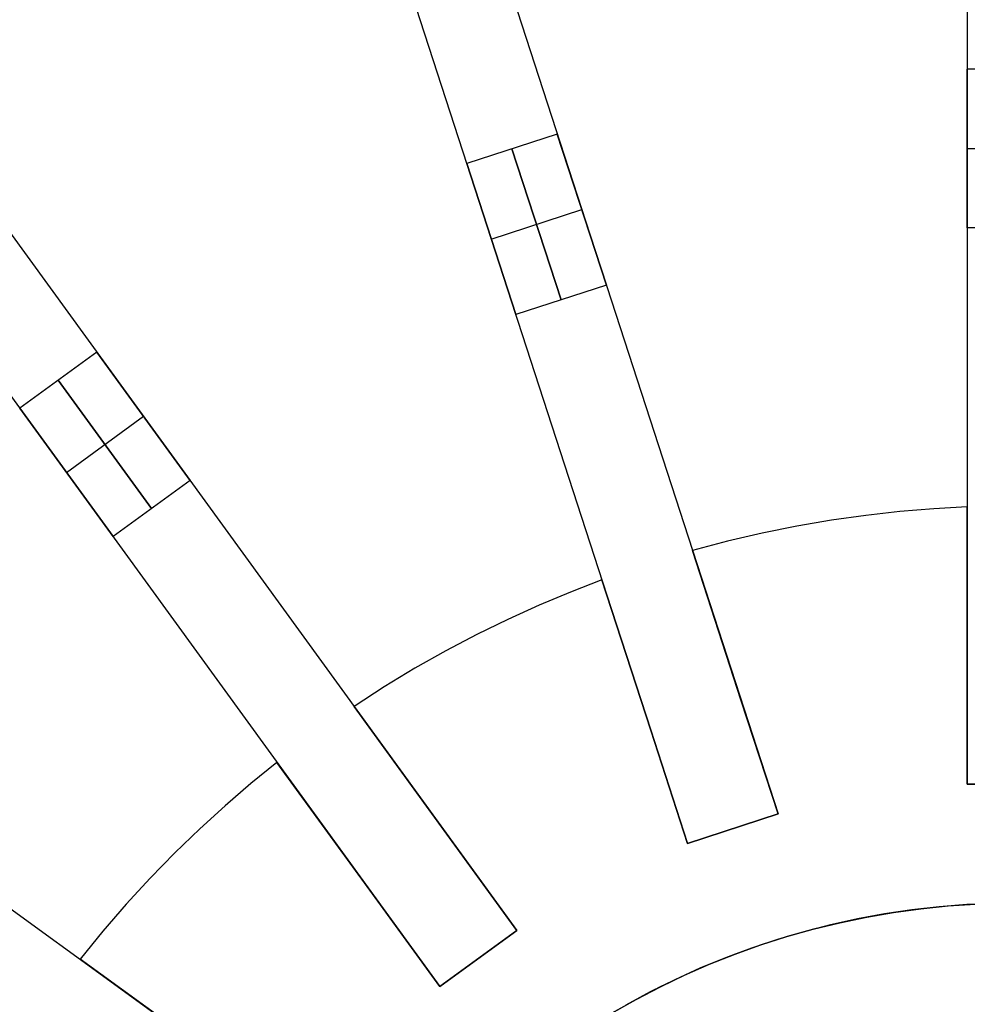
# Model space of a CAD drawing. Header units: millimetres. Extents: x 385 to 1075, y 1875 to 2565.
# Tile 14 of 21: x 605 to 724, y 2307 to 2431. Entities that reach past the tile are written whole.
import ezdxf

# ---------------------------------------------------------------- set-up
doc = ezdxf.new("R2010")
doc.units = ezdxf.units.MM

msp = doc.modelspace()

# ---------------------------------------------------------------- linework, layer by layer
at = {"extrusion": (1, 0, 0)}
for points in [[(2565, -70), (2564.92, -65.22), (2564.67, -60.45), (2564.27, -55.68), (2563.7, -50.94), (2562.96, -46.21), (2562.07, -41.52), (2561.02, -36.85), (2559.81, -32.23), (2558.44, -27.65), (2556.92, -23.12), (2555.24, -18.64), (2553.41, -14.22), (2551.43, -9.87), (2549.3, -5.59), (2547.03, -1.38), (2544.62, 2.74), (2542.07, 6.78), (2539.38, 10.74), (2536.55, 14.59), (2533.6, 18.35), (2530.52, 22.01), (2527.32, 25.56), (2523.99, 28.99), (2520.56, 32.32), (2517.01, 35.52), (2513.35, 38.6), (2509.59, 41.55), (2505.74, 44.38), (2501.78, 47.07), (2497.74, 49.62), (2493.62, 52.03), (2489.41, 54.3), (2485.13, 56.43), (2480.78, 58.41), (2476.36, 60.24), (2471.88, 61.92), (2467.35, 63.44), (2462.77, 64.81), (2458.15, 66.02), (2453.48, 67.07), (2448.79, 67.96), (2444.06, 68.7), (2439.32, 69.27), (2434.55, 69.67), (2429.78, 69.92), (2425, 70)], [(2425, -314), (2429.78, -313.92), (2434.55, -313.67), (2439.32, -313.27), (2444.06, -312.7), (2448.79, -311.96), (2453.48, -311.07), (2458.15, -310.02), (2462.77, -308.81), (2467.35, -307.44), (2471.88, -305.92), (2476.36, -304.24), (2480.78, -302.41), (2485.13, -300.43), (2489.41, -298.3), (2493.62, -296.03), (2497.74, -293.62), (2501.78, -291.07), (2505.74, -288.38), (2509.59, -285.55), (2513.35, -282.6), (2517.01, -279.52), (2520.56, -276.32), (2523.99, -272.99), (2527.32, -269.56), (2530.52, -266.01), (2533.6, -262.35), (2536.55, -258.59), (2539.38, -254.74), (2542.07, -250.78), (2544.62, -246.74), (2547.03, -242.62), (2549.3, -238.41), (2551.43, -234.13), (2553.41, -229.78), (2555.24, -225.36), (2556.92, -220.88), (2558.44, -216.35), (2559.81, -211.77), (2561.02, -207.15), (2562.07, -202.48), (2562.96, -197.79), (2563.7, -193.06), (2564.27, -188.32), (2564.67, -183.55), (2564.92, -178.78), (2565, -174)], [(2405, 70), (2402.61, 69.96), (2400.22, 69.84), (2397.84, 69.63), (2395.47, 69.35), (2393.11, 68.98), (2390.76, 68.54), (2388.43, 68.01), (2386.11, 67.4), (2383.82, 66.72), (2381.56, 65.96), (2379.32, 65.12), (2377.11, 64.2), (2374.94, 63.22), (2372.8, 62.15), (2370.69, 61.02), (2368.63, 59.81), (2366.61, 58.53), (2364.63, 57.19), (2362.7, 55.78), (2360.82, 54.3), (2359, 52.76), (2357.22, 51.16), (2355.5, 49.5), (2353.84, 47.78), (2352.24, 46), (2350.7, 44.18), (2349.22, 42.3), (2347.81, 40.37), (2346.47, 38.39), (2345.19, 36.37), (2343.98, 34.31), (2342.85, 32.2), (2341.78, 30.06), (2340.8, 27.89), (2339.88, 25.68), (2339.04, 23.44), (2338.28, 21.18), (2337.6, 18.89), (2336.99, 16.57), (2336.46, 14.24), (2336.02, 11.89), (2335.65, 9.53), (2335.37, 7.16), (2335.16, 4.78), (2335.04, 2.39), (2335, 0)], [(2335, -244), (2335.04, -246.39), (2335.16, -248.78), (2335.37, -251.16), (2335.65, -253.53), (2336.02, -255.89), (2336.46, -258.24), (2336.99, -260.57), (2337.6, -262.89), (2338.28, -265.18), (2339.04, -267.44), (2339.88, -269.68), (2340.8, -271.89), (2341.78, -274.06), (2342.85, -276.2), (2343.98, -278.31), (2345.19, -280.37), (2346.47, -282.39), (2347.81, -284.37), (2349.22, -286.3), (2350.7, -288.18), (2352.24, -290), (2353.84, -291.78), (2355.5, -293.5), (2357.22, -295.16), (2359, -296.76), (2360.82, -298.3), (2362.7, -299.78), (2364.63, -301.19), (2366.61, -302.53), (2368.63, -303.81), (2370.69, -305.02), (2372.8, -306.15), (2374.94, -307.22), (2377.11, -308.2), (2379.32, -309.12), (2381.56, -309.96), (2383.82, -310.72), (2386.11, -311.4), (2388.43, -312.01), (2390.76, -312.54), (2393.11, -312.98), (2395.47, -313.35), (2397.84, -313.63), (2400.22, -313.84), (2402.61, -313.96), (2405, -314)], [(2369.88, -244), (2369.88, -232)], [(2369.88, -12), (2369.88, 0)], [(2364.4, -244), (2364.4, -232)], [(2364.4, -12), (2364.4, 0)], [(2360.69, -244), (2360.69, -232)], [(2360.69, -12), (2360.69, 0)], [(2344.78, -244), (2344.78, -232)], [(2344.78, -12), (2344.78, 0)], [(2337.73, -244), (2337.73, -232)], [(2337.73, -12), (2337.73, 0)], [(2335, -12), (2335, -232)], [(2331.23, -232), (2331.23, -12)], [(2329.37, -12), (2329.37, -232)], [(2327.52, -12), (2327.52, -232)], [(2316.56, -232), (2316.56, -12)], [(2312.95, -244), (2312.95, -232)], [(2312.95, -12), (2312.95, 0)], [(2313.04, -12), (2313.04, -232)], [(2309.51, -12), (2309.51, -232)]]:
    msp.add_lwpolyline(points, dxfattribs=at)
for points in [[(724, 2565), (724, 2335)], [(629.1, 2549.97), (700.17, 2331.23)], [(617.68, 2546.26), (688.76, 2327.52)], [(532.07, 2502.64), (667.26, 2316.56)], [(522.36, 2495.58), (657.55, 2309.51)], [(454.42, 2427.64), (640.49, 2292.45)], [(724, 2425), (724, 2405)], [(724, 2405), (724, 2425)], [(736, 2425), (724, 2425)], [(736, 2425), (724, 2425)], [(672.36, 2416.82), (660.95, 2413.11)], [(672.36, 2416.82), (660.95, 2413.11)], [(678.54, 2397.8), (672.36, 2416.82)], [(672.36, 2416.82), (678.54, 2397.8)], [(666.65, 2414.97), (672.83, 2395.95)], [(672.83, 2395.95), (666.65, 2414.97)], [(724, 2415), (736, 2415)], [(724, 2415), (736, 2415)], [(660.95, 2413.11), (667.13, 2394.09)], [(667.13, 2394.09), (660.95, 2413.11)], [(664.04, 2403.6), (675.45, 2407.31)], [(664.04, 2403.6), (675.45, 2407.31)], [(736, 2405), (724, 2405)], [(736, 2405), (724, 2405)], [(678.54, 2397.8), (667.13, 2394.09)], [(678.54, 2397.8), (667.13, 2394.09)], [(614.36, 2389.38), (604.65, 2382.32)], [(614.36, 2389.38), (604.65, 2382.32)], [(626.11, 2373.19), (614.36, 2389.38)], [(614.36, 2389.38), (626.11, 2373.19)], [(609.5, 2385.85), (621.26, 2369.67)], [(621.26, 2369.67), (609.5, 2385.85)], [(604.65, 2382.32), (616.41, 2366.14)], [(616.41, 2366.14), (604.65, 2382.32)], [(610.53, 2374.23), (620.24, 2381.29)], [(610.53, 2374.23), (620.24, 2381.29)], [(626.11, 2373.19), (616.41, 2366.14)], [(626.11, 2373.19), (616.41, 2366.14)], [(724, 2369.88), (719.77, 2369.65), (715.51, 2369.3), (711.21, 2368.82), (706.88, 2368.21), (702.53, 2367.46), (698.16, 2366.58), (693.78, 2365.56), (689.39, 2364.4)], [(724, 2369.88), (719.77, 2369.65), (715.51, 2369.3), (711.21, 2368.82), (706.88, 2368.21), (702.53, 2367.46), (698.16, 2366.58), (693.78, 2365.56), (689.39, 2364.4)], [(724, 2369.88), (719.77, 2369.65), (715.51, 2369.3), (711.21, 2368.82), (706.88, 2368.21), (702.53, 2367.46), (698.16, 2366.58), (693.78, 2365.56), (689.39, 2364.4)], [(724, 2369.88), (719.77, 2369.65), (715.51, 2369.3), (711.21, 2368.82), (706.88, 2368.21), (702.53, 2367.46), (698.16, 2366.58), (693.78, 2365.56), (689.39, 2364.4)], [(724, 2369.88), (719.77, 2369.65), (715.51, 2369.3), (711.21, 2368.82), (706.88, 2368.21), (702.53, 2367.46), (698.16, 2366.58), (693.78, 2365.56), (689.39, 2364.4)], [(724, 2369.88), (719.77, 2369.65), (715.51, 2369.3), (711.21, 2368.82), (706.88, 2368.21), (702.53, 2367.46), (698.16, 2366.58), (693.78, 2365.56), (689.39, 2364.4)], [(724, 2369.88), (724, 2350)], [(724, 2350), (724, 2369.88)], [(724, 2369.88), (724, 2350)], [(724, 2350), (724, 2369.88)], [(695.53, 2345.49), (689.39, 2364.4)], [(689.39, 2364.4), (695.53, 2345.49)], [(695.53, 2345.49), (689.39, 2364.4)], [(689.39, 2364.4), (695.53, 2345.49)], [(677.98, 2360.69), (674.03, 2359.17), (670.08, 2357.51), (666.14, 2355.73), (662.22, 2353.81), (658.31, 2351.76), (654.42, 2349.57), (650.57, 2347.24), (646.76, 2344.78)], [(677.98, 2360.69), (674.03, 2359.17), (670.08, 2357.51), (666.14, 2355.73), (662.22, 2353.81), (658.31, 2351.76), (654.42, 2349.57), (650.57, 2347.24), (646.76, 2344.78)], [(677.98, 2360.69), (674.03, 2359.17), (670.08, 2357.51), (666.14, 2355.73), (662.22, 2353.81), (658.31, 2351.76), (654.42, 2349.57), (650.57, 2347.24), (646.76, 2344.78)], [(677.98, 2360.69), (674.03, 2359.17), (670.08, 2357.51), (666.14, 2355.73), (662.22, 2353.81), (658.31, 2351.76), (654.42, 2349.57), (650.57, 2347.24), (646.76, 2344.78)], [(677.98, 2360.69), (674.03, 2359.17), (670.08, 2357.51), (666.14, 2355.73), (662.22, 2353.81), (658.31, 2351.76), (654.42, 2349.57), (650.57, 2347.24), (646.76, 2344.78)], [(677.98, 2360.69), (674.03, 2359.17), (670.08, 2357.51), (666.14, 2355.73), (662.22, 2353.81), (658.31, 2351.76), (654.42, 2349.57), (650.57, 2347.24), (646.76, 2344.78)], [(677.98, 2360.69), (684.12, 2341.78)], [(684.12, 2341.78), (677.98, 2360.69)], [(677.98, 2360.69), (684.12, 2341.78)], [(684.12, 2341.78), (677.98, 2360.69)], [(724, 2350), (724, 2335)], [(724, 2335), (724, 2350)], [(724, 2350), (724, 2335)], [(724, 2335), (724, 2350)], [(700.17, 2331.23), (695.53, 2345.49)], [(695.53, 2345.49), (700.17, 2331.23)], [(700.17, 2331.23), (695.53, 2345.49)], [(695.53, 2345.49), (700.17, 2331.23)], [(658.44, 2328.7), (646.76, 2344.78)], [(646.76, 2344.78), (658.44, 2328.7)], [(658.44, 2328.7), (646.76, 2344.78)], [(646.76, 2344.78), (658.44, 2328.7)], [(684.12, 2341.78), (688.76, 2327.52)], [(688.76, 2327.52), (684.12, 2341.78)], [(684.12, 2341.78), (688.76, 2327.52)], [(688.76, 2327.52), (684.12, 2341.78)], [(637.05, 2337.73), (633.77, 2335.06), (630.52, 2332.27), (627.33, 2329.35), (624.18, 2326.32), (621.1, 2323.16), (618.08, 2319.87), (615.14, 2316.47), (612.27, 2312.95)], [(637.05, 2337.73), (633.77, 2335.06), (630.52, 2332.27), (627.33, 2329.35), (624.18, 2326.32), (621.1, 2323.16), (618.08, 2319.87), (615.14, 2316.47), (612.27, 2312.95)], [(637.05, 2337.73), (633.77, 2335.06), (630.52, 2332.27), (627.33, 2329.35), (624.18, 2326.32), (621.1, 2323.16), (618.08, 2319.87), (615.14, 2316.47), (612.27, 2312.95)], [(637.05, 2337.73), (633.77, 2335.06), (630.52, 2332.27), (627.33, 2329.35), (624.18, 2326.32), (621.1, 2323.16), (618.08, 2319.87), (615.14, 2316.47), (612.27, 2312.95)], [(637.05, 2337.73), (633.77, 2335.06), (630.52, 2332.27), (627.33, 2329.35), (624.18, 2326.32), (621.1, 2323.16), (618.08, 2319.87), (615.14, 2316.47), (612.27, 2312.95)], [(637.05, 2337.73), (633.77, 2335.06), (630.52, 2332.27), (627.33, 2329.35), (624.18, 2326.32), (621.1, 2323.16), (618.08, 2319.87), (615.14, 2316.47), (612.27, 2312.95)], [(637.05, 2337.73), (648.73, 2321.65)], [(648.73, 2321.65), (637.05, 2337.73)], [(637.05, 2337.73), (648.73, 2321.65)], [(648.73, 2321.65), (637.05, 2337.73)], [(724, 2335), (736, 2335)], [(736, 2335), (724, 2335)], [(736, 2335), (724, 2335)], [(736, 2335), (724, 2335)], [(724, 2335), (736, 2335)], [(688.76, 2327.52), (700.17, 2331.23)], [(700.17, 2331.23), (688.76, 2327.52)], [(700.17, 2331.23), (688.76, 2327.52)], [(700.17, 2331.23), (688.76, 2327.52)], [(688.76, 2327.52), (700.17, 2331.23)], [(667.26, 2316.56), (658.44, 2328.7)], [(658.44, 2328.7), (667.26, 2316.56)], [(667.26, 2316.56), (658.44, 2328.7)], [(658.44, 2328.7), (667.26, 2316.56)], [(648.73, 2321.65), (657.55, 2309.51)], [(657.55, 2309.51), (648.73, 2321.65)], [(648.73, 2321.65), (657.55, 2309.51)], [(657.55, 2309.51), (648.73, 2321.65)], [(727.4, 2319.97), (723.93, 2319.82), (720.47, 2319.54), (717.02, 2319.15), (713.59, 2318.64), (710.17, 2318.01), (706.78, 2317.27), (703.42, 2316.4), (700.09, 2315.42), (696.8, 2314.33), (693.54, 2313.12), (690.33, 2311.8), (687.17, 2310.36), (684.06, 2308.82), (681.01, 2307.18)], [(657.55, 2309.51), (667.26, 2316.56)], [(667.26, 2316.56), (657.55, 2309.51)], [(667.26, 2316.56), (657.55, 2309.51)], [(667.26, 2316.56), (657.55, 2309.51)], [(657.55, 2309.51), (667.26, 2316.56)], [(657.55, 2309.51), (664.83, 2314.8)], [(628.35, 2301.27), (612.27, 2312.95)], [(612.27, 2312.95), (628.35, 2301.27)], [(628.35, 2301.27), (612.27, 2312.95)], [(612.27, 2312.95), (628.35, 2301.27)]]:
    msp.add_lwpolyline(points)
at = {"extrusion": (0.951057, 0.309017, -8.62101e-16)}
msp.add_lwpolyline([(2090.76, 70), (2095.54, 69.92), (2100.32, 69.67), (2105.08, 69.27), (2109.83, 68.7), (2114.55, 67.96), (2119.25, 67.07), (2123.91, 66.02), (2128.53, 64.81), (2133.12, 63.44), (2137.65, 61.92), (2142.12, 60.24), (2146.54, 58.41), (2150.89, 56.43), (2155.17, 54.3), (2159.38, 52.03), (2163.5, 49.62), (2167.55, 47.07), (2171.5, 44.38), (2175.36, 41.55), (2179.12, 38.6), (2182.77, 35.52), (2186.32, 32.32), (2189.76, 28.99), (2193.08, 25.56), (2196.28, 22.01), (2199.36, 18.35), (2202.32, 14.59), (2205.14, 10.74), (2207.83, 6.78), (2210.38, 2.74), (2212.8, -1.38), (2215.07, -5.59), (2217.19, -9.87), (2219.17, -14.22), (2221, -18.64), (2222.68, -23.12), (2224.2, -27.65), (2225.57, -32.23), (2226.78, -36.85), (2227.83, -41.52), (2228.73, -46.21), (2229.46, -50.94), (2230.03, -55.68), (2230.44, -60.45), (2230.68, -65.22), (2230.76, -70)], dxfattribs=at)
at = {"extrusion": (0.951057, 0.309017, -1.01874e-14)}
msp.add_lwpolyline([(2230.76, -174), (2230.68, -178.78), (2230.44, -183.55), (2230.03, -188.32), (2229.46, -193.06), (2228.73, -197.79), (2227.83, -202.48), (2226.78, -207.15), (2225.57, -211.77), (2224.2, -216.35), (2222.68, -220.88), (2221, -225.36), (2219.17, -229.78), (2217.19, -234.13), (2215.07, -238.41), (2212.8, -242.62), (2210.38, -246.74), (2207.83, -250.78), (2205.14, -254.74), (2202.32, -258.59), (2199.36, -262.35), (2196.28, -266.01), (2193.08, -269.56), (2189.76, -272.99), (2186.32, -276.32), (2182.77, -279.52), (2179.12, -282.6), (2175.36, -285.55), (2171.5, -288.38), (2167.55, -291.07), (2163.5, -293.62), (2159.38, -296.03), (2155.17, -298.3), (2150.89, -300.43), (2146.54, -302.41), (2142.12, -304.24), (2137.65, -305.92), (2133.12, -307.44), (2128.53, -308.81), (2123.91, -310.02), (2119.25, -311.07), (2114.55, -311.96), (2109.83, -312.7), (2105.08, -313.27), (2100.32, -313.67), (2095.54, -313.92), (2090.76, -314)], dxfattribs=at)
at = {"extrusion": (0.951057, 0.309017, -6.6297e-16)}
msp.add_lwpolyline([(2230.76, -70), (2230.68, -65.22), (2230.44, -60.45), (2230.03, -55.68), (2229.46, -50.94), (2228.73, -46.21), (2227.83, -41.52), (2226.78, -36.85), (2225.57, -32.23), (2224.2, -27.65), (2222.68, -23.12), (2221, -18.64), (2219.17, -14.22), (2217.19, -9.87), (2215.07, -5.59), (2212.8, -1.38), (2210.38, 2.74), (2207.83, 6.78), (2205.14, 10.74), (2202.32, 14.59), (2199.36, 18.35), (2196.28, 22.01), (2193.08, 25.56), (2189.76, 28.99), (2186.32, 32.32), (2182.77, 35.52), (2179.12, 38.6), (2175.36, 41.55), (2171.5, 44.38), (2167.55, 47.07), (2163.5, 49.62), (2159.38, 52.03), (2155.17, 54.3), (2150.89, 56.43), (2146.54, 58.41), (2142.12, 60.24), (2137.65, 61.92), (2133.12, 63.44), (2128.53, 64.81), (2123.91, 66.02), (2119.25, 67.07), (2114.55, 67.96), (2109.83, 68.7), (2105.08, 69.27), (2100.32, 69.67), (2095.54, 69.92), (2090.76, 70)], dxfattribs=at)
at = {"extrusion": (0.951057, 0.309017, -1.36533e-15)}
msp.add_lwpolyline([(2090.76, -314), (2095.54, -313.92), (2100.32, -313.67), (2105.08, -313.27), (2109.83, -312.7), (2114.55, -311.96), (2119.25, -311.07), (2123.91, -310.02), (2128.53, -308.81), (2133.12, -307.44), (2137.65, -305.92), (2142.12, -304.24), (2146.54, -302.41), (2150.89, -300.43), (2155.17, -298.3), (2159.38, -296.03), (2163.5, -293.62), (2167.55, -291.07), (2171.5, -288.38), (2175.36, -285.55), (2179.12, -282.6), (2182.77, -279.52), (2186.32, -276.32), (2189.76, -272.99), (2193.08, -269.56), (2196.28, -266.01), (2199.36, -262.35), (2202.32, -258.59), (2205.14, -254.74), (2207.83, -250.78), (2210.38, -246.74), (2212.8, -242.62), (2215.07, -238.41), (2217.19, -234.13), (2219.17, -229.78), (2221, -225.36), (2222.68, -220.88), (2224.2, -216.35), (2225.57, -211.77), (2226.78, -207.15), (2227.83, -202.48), (2228.73, -197.79), (2229.46, -193.06), (2230.03, -188.32), (2230.44, -183.55), (2230.68, -178.78), (2230.76, -174)], dxfattribs=at)
at = {"extrusion": (0.951057, 0.309017, 5.3551e-15)}
msp.add_lwpolyline([(2230.76, -70), (2230.68, -65.22), (2230.44, -60.45), (2230.03, -55.68), (2229.46, -50.94), (2228.73, -46.21), (2227.83, -41.52), (2226.78, -36.85), (2225.57, -32.23), (2224.2, -27.65), (2222.68, -23.12), (2221, -18.64), (2219.17, -14.22), (2217.19, -9.87), (2215.07, -5.59), (2212.8, -1.38), (2210.38, 2.74), (2207.83, 6.78), (2205.14, 10.74), (2202.32, 14.59), (2199.36, 18.35), (2196.28, 22.01), (2193.08, 25.56), (2189.76, 28.99), (2186.32, 32.32), (2182.77, 35.52), (2179.12, 38.6), (2175.36, 41.55), (2171.5, 44.38), (2167.55, 47.07), (2163.5, 49.62), (2159.38, 52.03), (2155.17, 54.3), (2150.89, 56.43), (2146.54, 58.41), (2142.12, 60.24), (2137.65, 61.92), (2133.12, 63.44), (2128.53, 64.81), (2123.91, 66.02), (2119.25, 67.07), (2114.55, 67.96), (2109.83, 68.7), (2105.08, 69.27), (2100.32, 69.67), (2095.54, 69.92), (2090.76, 70)], dxfattribs=at)
at = {"extrusion": (0.951057, 0.309017, -5.84109e-15)}
msp.add_lwpolyline([(2090.76, -314), (2095.54, -313.92), (2100.32, -313.67), (2105.08, -313.27), (2109.83, -312.7), (2114.55, -311.96), (2119.25, -311.07), (2123.91, -310.02), (2128.53, -308.81), (2133.12, -307.44), (2137.65, -305.92), (2142.12, -304.24), (2146.54, -302.41), (2150.89, -300.43), (2155.17, -298.3), (2159.38, -296.03), (2163.5, -293.62), (2167.55, -291.07), (2171.5, -288.38), (2175.36, -285.55), (2179.12, -282.6), (2182.77, -279.52), (2186.32, -276.32), (2189.76, -272.99), (2193.08, -269.56), (2196.28, -266.01), (2199.36, -262.35), (2202.32, -258.59), (2205.14, -254.74), (2207.83, -250.78), (2210.38, -246.74), (2212.8, -242.62), (2215.07, -238.41), (2217.19, -234.13), (2219.17, -229.78), (2221, -225.36), (2222.68, -220.88), (2224.2, -216.35), (2225.57, -211.77), (2226.78, -207.15), (2227.83, -202.48), (2228.73, -197.79), (2229.46, -193.06), (2230.03, -188.32), (2230.44, -183.55), (2230.68, -178.78), (2230.76, -174)], dxfattribs=at)
at = {"extrusion": (0.809017, 0.587785, 4.13119e-15)}
msp.add_lwpolyline([(1571.93, 70), (1576.71, 69.92), (1581.49, 69.67), (1586.25, 69.27), (1591, 68.7), (1595.72, 67.96), (1600.42, 67.07), (1605.08, 66.02), (1609.71, 64.81), (1614.29, 63.44), (1618.82, 61.92), (1623.29, 60.24), (1627.71, 58.41), (1632.06, 56.43), (1636.34, 54.3), (1640.55, 52.03), (1644.68, 49.62), (1648.72, 47.07), (1652.67, 44.38), (1656.53, 41.55), (1660.29, 38.6), (1663.94, 35.52), (1667.49, 32.32), (1670.93, 28.99), (1674.25, 25.56), (1677.45, 22.01), (1680.53, 18.35), (1683.49, 14.59), (1686.31, 10.74), (1689, 6.78), (1691.55, 2.74), (1693.97, -1.38), (1696.24, -5.59), (1698.36, -9.87), (1700.34, -14.22), (1702.17, -18.64), (1703.85, -23.12), (1705.37, -27.65), (1706.74, -32.23), (1707.95, -36.85), (1709.01, -41.52), (1709.9, -46.21), (1710.63, -50.94), (1711.2, -55.68), (1711.61, -60.45), (1711.85, -65.22), (1711.93, -70)], dxfattribs=at)
at = {"extrusion": (0.809017, 0.587785, 4.59688e-15)}
msp.add_lwpolyline([(1711.93, -174), (1711.85, -178.78), (1711.61, -183.55), (1711.2, -188.32), (1710.63, -193.06), (1709.9, -197.79), (1709.01, -202.48), (1707.95, -207.15), (1706.74, -211.77), (1705.37, -216.35), (1703.85, -220.88), (1702.17, -225.36), (1700.34, -229.78), (1698.36, -234.13), (1696.24, -238.41), (1693.97, -242.62), (1691.55, -246.74), (1689, -250.78), (1686.31, -254.74), (1683.49, -258.59), (1680.53, -262.35), (1677.45, -266.01), (1674.25, -269.56), (1670.93, -272.99), (1667.49, -276.32), (1663.94, -279.52), (1660.29, -282.6), (1656.53, -285.55), (1652.67, -288.38), (1648.72, -291.07), (1644.68, -293.62), (1640.55, -296.03), (1636.34, -298.3), (1632.06, -300.43), (1627.71, -302.41), (1623.29, -304.24), (1618.82, -305.92), (1614.29, -307.44), (1609.71, -308.81), (1605.08, -310.02), (1600.42, -311.07), (1595.72, -311.96), (1591, -312.7), (1586.25, -313.27), (1581.49, -313.67), (1576.71, -313.92), (1571.93, -314)], dxfattribs=at)
at = {"extrusion": (0.809017, 0.587785, -9.4959e-16)}
msp.add_lwpolyline([(1711.93, -70), (1711.85, -65.22), (1711.61, -60.45), (1711.2, -55.68), (1710.63, -50.94), (1709.9, -46.21), (1709.01, -41.52), (1707.95, -36.85), (1706.74, -32.23), (1705.37, -27.65), (1703.85, -23.12), (1702.17, -18.64), (1700.34, -14.22), (1698.36, -9.87), (1696.24, -5.59), (1693.97, -1.38), (1691.55, 2.74), (1689, 6.78), (1686.31, 10.74), (1683.49, 14.59), (1680.53, 18.35), (1677.45, 22.01), (1674.25, 25.56), (1670.93, 28.99), (1667.49, 32.32), (1663.94, 35.52), (1660.29, 38.6), (1656.53, 41.55), (1652.67, 44.38), (1648.72, 47.07), (1644.68, 49.62), (1640.55, 52.03), (1636.34, 54.3), (1632.06, 56.43), (1627.71, 58.41), (1623.29, 60.24), (1618.82, 61.92), (1614.29, 63.44), (1609.71, 64.81), (1605.08, 66.02), (1600.42, 67.07), (1595.72, 67.96), (1591, 68.7), (1586.25, 69.27), (1581.49, 69.67), (1576.71, 69.92), (1571.93, 70)], dxfattribs=at)
at = {"extrusion": (0.809017, 0.587785, 2.60156e-15)}
msp.add_lwpolyline([(1571.93, -314), (1576.71, -313.92), (1581.49, -313.67), (1586.25, -313.27), (1591, -312.7), (1595.72, -311.96), (1600.42, -311.07), (1605.08, -310.02), (1609.71, -308.81), (1614.29, -307.44), (1618.82, -305.92), (1623.29, -304.24), (1627.71, -302.41), (1632.06, -300.43), (1636.34, -298.3), (1640.55, -296.03), (1644.68, -293.62), (1648.72, -291.07), (1652.67, -288.38), (1656.53, -285.55), (1660.29, -282.6), (1663.94, -279.52), (1667.49, -276.32), (1670.93, -272.99), (1674.25, -269.56), (1677.45, -266.01), (1680.53, -262.35), (1683.49, -258.59), (1686.31, -254.74), (1689, -250.78), (1691.55, -246.74), (1693.97, -242.62), (1696.24, -238.41), (1698.36, -234.13), (1700.34, -229.78), (1702.17, -225.36), (1703.85, -220.88), (1705.37, -216.35), (1706.74, -211.77), (1707.95, -207.15), (1709.01, -202.48), (1709.9, -197.79), (1710.63, -193.06), (1711.2, -188.32), (1711.61, -183.55), (1711.85, -178.78), (1711.93, -174)], dxfattribs=at)
at = {"extrusion": (0.809017, 0.587785, 1.64234e-16)}
msp.add_lwpolyline([(1711.93, -70), (1711.85, -65.22), (1711.61, -60.45), (1711.2, -55.68), (1710.63, -50.94), (1709.9, -46.21), (1709.01, -41.52), (1707.95, -36.85), (1706.74, -32.23), (1705.37, -27.65), (1703.85, -23.12), (1702.17, -18.64), (1700.34, -14.22), (1698.36, -9.87), (1696.24, -5.59), (1693.97, -1.38), (1691.55, 2.74), (1689, 6.78), (1686.31, 10.74), (1683.49, 14.59), (1680.53, 18.35), (1677.45, 22.01), (1674.25, 25.56), (1670.93, 28.99), (1667.49, 32.32), (1663.94, 35.52), (1660.29, 38.6), (1656.53, 41.55), (1652.67, 44.38), (1648.72, 47.07), (1644.68, 49.62), (1640.55, 52.03), (1636.34, 54.3), (1632.06, 56.43), (1627.71, 58.41), (1623.29, 60.24), (1618.82, 61.92), (1614.29, 63.44), (1609.71, 64.81), (1605.08, 66.02), (1600.42, 67.07), (1595.72, 67.96), (1591, 68.7), (1586.25, 69.27), (1581.49, 69.67), (1576.71, 69.92), (1571.93, 70)], dxfattribs=at)
at = {"extrusion": (0.951057, 0.309017, -5.11072e-15)}
msp.add_lwpolyline([(2000.76, 0), (2000.8, 2.39), (2000.93, 4.78), (2001.13, 7.16), (2001.42, 9.53), (2001.78, 11.89), (2002.23, 14.24), (2002.75, 16.57), (2003.36, 18.89), (2004.04, 21.18), (2004.8, 23.44), (2005.64, 25.68), (2006.56, 27.89), (2007.55, 30.06), (2008.61, 32.2), (2009.75, 34.31), (2010.95, 36.37), (2012.23, 38.39), (2013.58, 40.37), (2014.99, 42.3), (2016.46, 44.18), (2018, 46), (2019.6, 47.78), (2021.27, 49.5), (2022.98, 51.16), (2024.76, 52.76), (2026.59, 54.3), (2028.47, 55.78), (2030.4, 57.19), (2032.37, 58.53), (2034.39, 59.81), (2036.46, 61.02), (2038.56, 62.15), (2040.7, 63.22), (2042.87, 64.2), (2045.08, 65.12), (2047.32, 65.96), (2049.59, 66.72), (2051.88, 67.4), (2054.19, 68.01), (2056.52, 68.54), (2058.87, 68.98), (2061.23, 69.35), (2063.6, 69.63), (2065.99, 69.84), (2068.37, 69.96), (2070.76, 70)], dxfattribs=at)
at = {"extrusion": (0.951057, 0.309017, 2.47391e-15)}
msp.add_lwpolyline([(2000.76, -244), (2000.8, -246.39), (2000.93, -248.78), (2001.13, -251.16), (2001.42, -253.53), (2001.78, -255.89), (2002.23, -258.24), (2002.75, -260.57), (2003.36, -262.89), (2004.04, -265.18), (2004.8, -267.44), (2005.64, -269.68), (2006.56, -271.89), (2007.55, -274.06), (2008.61, -276.2), (2009.75, -278.31), (2010.95, -280.37), (2012.23, -282.39), (2013.58, -284.37), (2014.99, -286.3), (2016.46, -288.18), (2018, -290), (2019.6, -291.78), (2021.27, -293.5), (2022.98, -295.16), (2024.76, -296.76), (2026.59, -298.3), (2028.47, -299.78), (2030.4, -301.19), (2032.37, -302.53), (2034.39, -303.81), (2036.46, -305.02), (2038.56, -306.15), (2040.7, -307.22), (2042.87, -308.2), (2045.08, -309.12), (2047.32, -309.96), (2049.59, -310.72), (2051.88, -311.4), (2054.19, -312.01), (2056.52, -312.54), (2058.87, -312.98), (2061.23, -313.35), (2063.6, -313.63), (2065.99, -313.84), (2068.37, -313.96), (2070.76, -314)], dxfattribs=at)
at = {"extrusion": (0.951057, 0.309017, -2.9731e-16)}
msp.add_lwpolyline([(2070.76, 70), (2068.37, 69.96), (2065.99, 69.84), (2063.6, 69.63), (2061.23, 69.35), (2058.87, 68.98), (2056.52, 68.54), (2054.19, 68.01), (2051.88, 67.4), (2049.59, 66.72), (2047.32, 65.96), (2045.08, 65.12), (2042.87, 64.2), (2040.7, 63.22), (2038.56, 62.15), (2036.46, 61.02), (2034.39, 59.81), (2032.37, 58.53), (2030.4, 57.19), (2028.47, 55.78), (2026.59, 54.3), (2024.76, 52.76), (2022.98, 51.16), (2021.27, 49.5), (2019.6, 47.78), (2018, 46), (2016.46, 44.18), (2014.99, 42.3), (2013.58, 40.37), (2012.23, 38.39), (2010.95, 36.37), (2009.75, 34.31), (2008.61, 32.2), (2007.55, 30.06), (2006.56, 27.89), (2005.64, 25.68), (2004.8, 23.44), (2004.04, 21.18), (2003.36, 18.89), (2002.75, 16.57), (2002.23, 14.24), (2001.78, 11.89), (2001.42, 9.53), (2001.13, 7.16), (2000.93, 4.78), (2000.8, 2.39), (2000.76, 0)], dxfattribs=at)
at = {"extrusion": (0.951057, 0.309017, 8.04663e-16)}
msp.add_lwpolyline([(2000.76, -244), (2000.8, -246.39), (2000.93, -248.78), (2001.13, -251.16), (2001.42, -253.53), (2001.78, -255.89), (2002.23, -258.24), (2002.75, -260.57), (2003.36, -262.89), (2004.04, -265.18), (2004.8, -267.44), (2005.64, -269.68), (2006.56, -271.89), (2007.55, -274.06), (2008.61, -276.2), (2009.75, -278.31), (2010.95, -280.37), (2012.23, -282.39), (2013.58, -284.37), (2014.99, -286.3), (2016.46, -288.18), (2018, -290), (2019.6, -291.78), (2021.27, -293.5), (2022.98, -295.16), (2024.76, -296.76), (2026.59, -298.3), (2028.47, -299.78), (2030.4, -301.19), (2032.37, -302.53), (2034.39, -303.81), (2036.46, -305.02), (2038.56, -306.15), (2040.7, -307.22), (2042.87, -308.2), (2045.08, -309.12), (2047.32, -309.96), (2049.59, -310.72), (2051.88, -311.4), (2054.19, -312.01), (2056.52, -312.54), (2058.87, -312.98), (2061.23, -313.35), (2063.6, -313.63), (2065.99, -313.84), (2068.37, -313.96), (2070.76, -314)], dxfattribs=at)
at = {"extrusion": (0.951057, 0.309017, -6.53652e-15)}
msp.add_lwpolyline([(2070.76, 70), (2068.37, 69.96), (2065.99, 69.84), (2063.6, 69.63), (2061.23, 69.35), (2058.87, 68.98), (2056.52, 68.54), (2054.19, 68.01), (2051.88, 67.4), (2049.59, 66.72), (2047.32, 65.96), (2045.08, 65.12), (2042.87, 64.2), (2040.7, 63.22), (2038.56, 62.15), (2036.46, 61.02), (2034.39, 59.81), (2032.37, 58.53), (2030.4, 57.19), (2028.47, 55.78), (2026.59, 54.3), (2024.76, 52.76), (2022.98, 51.16), (2021.27, 49.5), (2019.6, 47.78), (2018, 46), (2016.46, 44.18), (2014.99, 42.3), (2013.58, 40.37), (2012.23, 38.39), (2010.95, 36.37), (2009.75, 34.31), (2008.61, 32.2), (2007.55, 30.06), (2006.56, 27.89), (2005.64, 25.68), (2004.8, 23.44), (2004.04, 21.18), (2003.36, 18.89), (2002.75, 16.57), (2002.23, 14.24), (2001.78, 11.89), (2001.42, 9.53), (2001.13, 7.16), (2000.93, 4.78), (2000.8, 2.39), (2000.76, 0)], dxfattribs=at)
at = {"extrusion": (0.951057, 0.309017, 1.70646e-15)}
msp.add_lwpolyline([(2000.76, -244), (2000.8, -246.39), (2000.93, -248.78), (2001.13, -251.16), (2001.42, -253.53), (2001.78, -255.89), (2002.23, -258.24), (2002.75, -260.57), (2003.36, -262.89), (2004.04, -265.18), (2004.8, -267.44), (2005.64, -269.68), (2006.56, -271.89), (2007.55, -274.06), (2008.61, -276.2), (2009.75, -278.31), (2010.95, -280.37), (2012.23, -282.39), (2013.58, -284.37), (2014.99, -286.3), (2016.46, -288.18), (2018, -290), (2019.6, -291.78), (2021.27, -293.5), (2022.98, -295.16), (2024.76, -296.76), (2026.59, -298.3), (2028.47, -299.78), (2030.4, -301.19), (2032.37, -302.53), (2034.39, -303.81), (2036.46, -305.02), (2038.56, -306.15), (2040.7, -307.22), (2042.87, -308.2), (2045.08, -309.12), (2047.32, -309.96), (2049.59, -310.72), (2051.88, -311.4), (2054.19, -312.01), (2056.52, -312.54), (2058.87, -312.98), (2061.23, -313.35), (2063.6, -313.63), (2065.99, -313.84), (2068.37, -313.96), (2070.76, -314)], dxfattribs=at)
at = {"extrusion": (0.809017, 0.587785, -7.28797e-17)}
msp.add_lwpolyline([(1481.93, 0), (1481.98, 2.39), (1482.1, 4.78), (1482.3, 7.16), (1482.59, 9.53), (1482.95, 11.89), (1483.4, 14.24), (1483.92, 16.57), (1484.53, 18.89), (1485.21, 21.18), (1485.98, 23.44), (1486.82, 25.68), (1487.73, 27.89), (1488.72, 30.06), (1489.78, 32.2), (1490.92, 34.31), (1492.13, 36.37), (1493.4, 38.39), (1494.75, 40.37), (1496.16, 42.3), (1497.63, 44.18), (1499.17, 46), (1500.78, 47.78), (1502.44, 49.5), (1504.16, 51.16), (1505.93, 52.76), (1507.76, 54.3), (1509.64, 55.78), (1511.57, 57.19), (1513.54, 58.53), (1515.56, 59.81), (1517.63, 61.02), (1519.73, 62.15), (1521.87, 63.22), (1524.05, 64.2), (1526.25, 65.12), (1528.49, 65.96), (1530.76, 66.72), (1533.05, 67.4), (1535.36, 68.01), (1537.69, 68.54), (1540.04, 68.98), (1542.4, 69.35), (1544.78, 69.63), (1547.16, 69.84), (1549.54, 69.96), (1551.93, 70)], dxfattribs=at)
at = {"extrusion": (0.809017, 0.587785, -2.5923e-15)}
msp.add_lwpolyline([(1481.93, -244), (1481.98, -246.39), (1482.1, -248.78), (1482.3, -251.16), (1482.59, -253.53), (1482.95, -255.89), (1483.4, -258.24), (1483.92, -260.57), (1484.53, -262.89), (1485.21, -265.18), (1485.98, -267.44), (1486.82, -269.68), (1487.73, -271.89), (1488.72, -274.06), (1489.78, -276.2), (1490.92, -278.31), (1492.13, -280.37), (1493.4, -282.39), (1494.75, -284.37), (1496.16, -286.3), (1497.63, -288.18), (1499.17, -290), (1500.78, -291.78), (1502.44, -293.5), (1504.16, -295.16), (1505.93, -296.76), (1507.76, -298.3), (1509.64, -299.78), (1511.57, -301.19), (1513.54, -302.53), (1515.56, -303.81), (1517.63, -305.02), (1519.73, -306.15), (1521.87, -307.22), (1524.05, -308.2), (1526.25, -309.12), (1528.49, -309.96), (1530.76, -310.72), (1533.05, -311.4), (1535.36, -312.01), (1537.69, -312.54), (1540.04, -312.98), (1542.4, -313.35), (1544.78, -313.63), (1547.16, -313.84), (1549.54, -313.96), (1551.93, -314)], dxfattribs=at)
at = {"extrusion": (0.809017, 0.587785, 2.30732e-15)}
msp.add_lwpolyline([(1551.93, 70), (1549.54, 69.96), (1547.16, 69.84), (1544.78, 69.63), (1542.4, 69.35), (1540.04, 68.98), (1537.69, 68.54), (1535.36, 68.01), (1533.05, 67.4), (1530.76, 66.72), (1528.49, 65.96), (1526.25, 65.12), (1524.05, 64.2), (1521.87, 63.22), (1519.73, 62.15), (1517.63, 61.02), (1515.56, 59.81), (1513.54, 58.53), (1511.57, 57.19), (1509.64, 55.78), (1507.76, 54.3), (1505.93, 52.76), (1504.16, 51.16), (1502.44, 49.5), (1500.78, 47.78), (1499.17, 46), (1497.63, 44.18), (1496.16, 42.3), (1494.75, 40.37), (1493.4, 38.39), (1492.13, 36.37), (1490.92, 34.31), (1489.78, 32.2), (1488.72, 30.06), (1487.73, 27.89), (1486.82, 25.68), (1485.98, 23.44), (1485.21, 21.18), (1484.53, 18.89), (1483.92, 16.57), (1483.4, 14.24), (1482.95, 11.89), (1482.59, 9.53), (1482.3, 7.16), (1482.1, 4.78), (1481.98, 2.39), (1481.93, 0)], dxfattribs=at)
at = {"extrusion": (0.809017, 0.587785, 2.20888e-15)}
msp.add_lwpolyline([(1481.93, -244), (1481.98, -246.39), (1482.1, -248.78), (1482.3, -251.16), (1482.59, -253.53), (1482.95, -255.89), (1483.4, -258.24), (1483.92, -260.57), (1484.53, -262.89), (1485.21, -265.18), (1485.98, -267.44), (1486.82, -269.68), (1487.73, -271.89), (1488.72, -274.06), (1489.78, -276.2), (1490.92, -278.31), (1492.13, -280.37), (1493.4, -282.39), (1494.75, -284.37), (1496.16, -286.3), (1497.63, -288.18), (1499.17, -290), (1500.78, -291.78), (1502.44, -293.5), (1504.16, -295.16), (1505.93, -296.76), (1507.76, -298.3), (1509.64, -299.78), (1511.57, -301.19), (1513.54, -302.53), (1515.56, -303.81), (1517.63, -305.02), (1519.73, -306.15), (1521.87, -307.22), (1524.05, -308.2), (1526.25, -309.12), (1528.49, -309.96), (1530.76, -310.72), (1533.05, -311.4), (1535.36, -312.01), (1537.69, -312.54), (1540.04, -312.98), (1542.4, -313.35), (1544.78, -313.63), (1547.16, -313.84), (1549.54, -313.96), (1551.93, -314)], dxfattribs=at)
at = {"extrusion": (0.809017, 0.587785, -2.98753e-15)}
msp.add_lwpolyline([(1551.93, 70), (1549.54, 69.96), (1547.16, 69.84), (1544.78, 69.63), (1542.4, 69.35), (1540.04, 68.98), (1537.69, 68.54), (1535.36, 68.01), (1533.05, 67.4), (1530.76, 66.72), (1528.49, 65.96), (1526.25, 65.12), (1524.05, 64.2), (1521.87, 63.22), (1519.73, 62.15), (1517.63, 61.02), (1515.56, 59.81), (1513.54, 58.53), (1511.57, 57.19), (1509.64, 55.78), (1507.76, 54.3), (1505.93, 52.76), (1504.16, 51.16), (1502.44, 49.5), (1500.78, 47.78), (1499.17, 46), (1497.63, 44.18), (1496.16, 42.3), (1494.75, 40.37), (1493.4, 38.39), (1492.13, 36.37), (1490.92, 34.31), (1489.78, 32.2), (1488.72, 30.06), (1487.73, 27.89), (1486.82, 25.68), (1485.98, 23.44), (1485.21, 21.18), (1484.53, 18.89), (1483.92, 16.57), (1483.4, 14.24), (1482.95, 11.89), (1482.59, 9.53), (1482.3, 7.16), (1482.1, 4.78), (1481.98, 2.39), (1481.93, 0)], dxfattribs=at)
at = {"extrusion": (0.809017, 0.587785, 3.93322e-15)}
msp.add_lwpolyline([(1481.93, -244), (1481.98, -246.39), (1482.1, -248.78), (1482.3, -251.16), (1482.59, -253.53), (1482.95, -255.89), (1483.4, -258.24), (1483.92, -260.57), (1484.53, -262.89), (1485.21, -265.18), (1485.98, -267.44), (1486.82, -269.68), (1487.73, -271.89), (1488.72, -274.06), (1489.78, -276.2), (1490.92, -278.31), (1492.13, -280.37), (1493.4, -282.39), (1494.75, -284.37), (1496.16, -286.3), (1497.63, -288.18), (1499.17, -290), (1500.78, -291.78), (1502.44, -293.5), (1504.16, -295.16), (1505.93, -296.76), (1507.76, -298.3), (1509.64, -299.78), (1511.57, -301.19), (1513.54, -302.53), (1515.56, -303.81), (1517.63, -305.02), (1519.73, -306.15), (1521.87, -307.22), (1524.05, -308.2), (1526.25, -309.12), (1528.49, -309.96), (1530.76, -310.72), (1533.05, -311.4), (1535.36, -312.01), (1537.69, -312.54), (1540.04, -312.98), (1542.4, -313.35), (1544.78, -313.63), (1547.16, -313.84), (1549.54, -313.96), (1551.93, -314)], dxfattribs=at)
at = {"extrusion": (0.587785, 0.809017, -4.26071e-15)}
msp.add_lwpolyline([(829.3, 0), (829.34, 2.39), (829.46, 4.78), (829.67, 7.16), (829.95, 9.53), (830.32, 11.89), (830.76, 14.24), (831.29, 16.57), (831.9, 18.89), (832.58, 21.18), (833.34, 23.44), (834.18, 25.68), (835.1, 27.89), (836.09, 30.06), (837.15, 32.2), (838.28, 34.31), (839.49, 36.37), (840.77, 38.39), (842.11, 40.37), (843.52, 42.3), (845, 44.18), (846.54, 46), (848.14, 47.78), (849.8, 49.5), (851.52, 51.16), (853.3, 52.76), (855.12, 54.3), (857, 55.78), (858.93, 57.19), (860.91, 58.53), (862.93, 59.81), (864.99, 61.02), (867.1, 62.15), (869.24, 63.22), (871.41, 64.2), (873.62, 65.12), (875.86, 65.96), (878.12, 66.72), (880.42, 67.4), (882.73, 68.01), (885.06, 68.54), (887.41, 68.98), (889.77, 69.35), (892.14, 69.63), (894.52, 69.84), (896.91, 69.96), (899.3, 70)], dxfattribs=at)
at = {"extrusion": (0.587785, 0.809017, 1.02788e-14)}
msp.add_lwpolyline([(829.3, -244), (829.34, -246.39), (829.46, -248.78), (829.67, -251.16), (829.95, -253.53), (830.32, -255.89), (830.76, -258.24), (831.29, -260.57), (831.9, -262.89), (832.58, -265.18), (833.34, -267.44), (834.18, -269.68), (835.1, -271.89), (836.09, -274.06), (837.15, -276.2), (838.28, -278.31), (839.49, -280.37), (840.77, -282.39), (842.11, -284.37), (843.52, -286.3), (845, -288.18), (846.54, -290), (848.14, -291.78), (849.8, -293.5), (851.52, -295.16), (853.3, -296.76), (855.12, -298.3), (857, -299.78), (858.93, -301.19), (860.91, -302.53), (862.93, -303.81), (864.99, -305.02), (867.1, -306.15), (869.24, -307.22), (871.41, -308.2), (873.62, -309.12), (875.86, -309.96), (878.12, -310.72), (880.42, -311.4), (882.73, -312.01), (885.06, -312.54), (887.41, -312.98), (889.77, -313.35), (892.14, -313.63), (894.52, -313.84), (896.91, -313.96), (899.3, -314)], dxfattribs=at)
at = {"extrusion": (0.587785, 0.809017, -1.89366e-15)}
msp.add_lwpolyline([(899.3, 70), (896.91, 69.96), (894.52, 69.84), (892.14, 69.63), (889.77, 69.35), (887.41, 68.98), (885.06, 68.54), (882.73, 68.01), (880.42, 67.4), (878.12, 66.72), (875.86, 65.96), (873.62, 65.12), (871.41, 64.2), (869.24, 63.22), (867.1, 62.15), (864.99, 61.02), (862.93, 59.81), (860.91, 58.53), (858.93, 57.19), (857, 55.78), (855.12, 54.3), (853.3, 52.76), (851.52, 51.16), (849.8, 49.5), (848.14, 47.78), (846.54, 46), (845, 44.18), (843.52, 42.3), (842.11, 40.37), (840.77, 38.39), (839.49, 36.37), (838.28, 34.31), (837.15, 32.2), (836.09, 30.06), (835.1, 27.89), (834.18, 25.68), (833.34, 23.44), (832.58, 21.18), (831.9, 18.89), (831.29, 16.57), (830.76, 14.24), (830.32, 11.89), (829.95, 9.53), (829.67, 7.16), (829.46, 4.78), (829.34, 2.39), (829.3, 0)], dxfattribs=at)
at = {"extrusion": (0.587785, 0.809017, 1.20787e-15)}
msp.add_lwpolyline([(829.3, -244), (829.34, -246.39), (829.46, -248.78), (829.67, -251.16), (829.95, -253.53), (830.32, -255.89), (830.76, -258.24), (831.29, -260.57), (831.9, -262.89), (832.58, -265.18), (833.34, -267.44), (834.18, -269.68), (835.1, -271.89), (836.09, -274.06), (837.15, -276.2), (838.28, -278.31), (839.49, -280.37), (840.77, -282.39), (842.11, -284.37), (843.52, -286.3), (845, -288.18), (846.54, -290), (848.14, -291.78), (849.8, -293.5), (851.52, -295.16), (853.3, -296.76), (855.12, -298.3), (857, -299.78), (858.93, -301.19), (860.91, -302.53), (862.93, -303.81), (864.99, -305.02), (867.1, -306.15), (869.24, -307.22), (871.41, -308.2), (873.62, -309.12), (875.86, -309.96), (878.12, -310.72), (880.42, -311.4), (882.73, -312.01), (885.06, -312.54), (887.41, -312.98), (889.77, -313.35), (892.14, -313.63), (894.52, -313.84), (896.91, -313.96), (899.3, -314)], dxfattribs=at)
at = {"extrusion": (0.587785, 0.809017, 4.0604e-15)}
msp.add_lwpolyline([(899.3, 70), (896.91, 69.96), (894.52, 69.84), (892.14, 69.63), (889.77, 69.35), (887.41, 68.98), (885.06, 68.54), (882.73, 68.01), (880.42, 67.4), (878.12, 66.72), (875.86, 65.96), (873.62, 65.12), (871.41, 64.2), (869.24, 63.22), (867.1, 62.15), (864.99, 61.02), (862.93, 59.81), (860.91, 58.53), (858.93, 57.19), (857, 55.78), (855.12, 54.3), (853.3, 52.76), (851.52, 51.16), (849.8, 49.5), (848.14, 47.78), (846.54, 46), (845, 44.18), (843.52, 42.3), (842.11, 40.37), (840.77, 38.39), (839.49, 36.37), (838.28, 34.31), (837.15, 32.2), (836.09, 30.06), (835.1, 27.89), (834.18, 25.68), (833.34, 23.44), (832.58, 21.18), (831.9, 18.89), (831.29, 16.57), (830.76, 14.24), (830.32, 11.89), (829.95, 9.53), (829.67, 7.16), (829.46, 4.78), (829.34, 2.39), (829.3, 0)], dxfattribs=at)
at = {"extrusion": (0.587785, 0.809017, 6.30043e-16)}
msp.add_lwpolyline([(829.3, -244), (829.34, -246.39), (829.46, -248.78), (829.67, -251.16), (829.95, -253.53), (830.32, -255.89), (830.76, -258.24), (831.29, -260.57), (831.9, -262.89), (832.58, -265.18), (833.34, -267.44), (834.18, -269.68), (835.1, -271.89), (836.09, -274.06), (837.15, -276.2), (838.28, -278.31), (839.49, -280.37), (840.77, -282.39), (842.11, -284.37), (843.52, -286.3), (845, -288.18), (846.54, -290), (848.14, -291.78), (849.8, -293.5), (851.52, -295.16), (853.3, -296.76), (855.12, -298.3), (857, -299.78), (858.93, -301.19), (860.91, -302.53), (862.93, -303.81), (864.99, -305.02), (867.1, -306.15), (869.24, -307.22), (871.41, -308.2), (873.62, -309.12), (875.86, -309.96), (878.12, -310.72), (880.42, -311.4), (882.73, -312.01), (885.06, -312.54), (887.41, -312.98), (889.77, -313.35), (892.14, -313.63), (894.52, -313.84), (896.91, -313.96), (899.3, -314)], dxfattribs=at)
at = {"extrusion": (5e-05, -7.91922e-06, 1)}
msp.add_lwpolyline([(830.01, 2220), (829.95, 2223.45), (829.77, 2226.89), (829.48, 2230.32), (829.06, 2233.75), (828.53, 2237.15), (827.88, 2240.54), (827.11, 2243.9), (826.23, 2247.23), (825.24, 2250.54), (824.13, 2253.8), (822.9, 2257.02), (821.57, 2260.2), (820.13, 2263.34), (818.59, 2266.42), (816.93, 2269.44), (815.18, 2272.41), (813.32, 2275.32), (811.36, 2278.15), (809.31, 2280.92), (807.16, 2283.62), (804.92, 2286.24), (802.59, 2288.79), (800.18, 2291.25), (797.68, 2293.63), (795.1, 2295.91), (792.45, 2298.11), (789.72, 2300.22), (786.92, 2302.23), (784.05, 2304.14), (781.11, 2305.96), (778.12, 2307.67), (775.07, 2309.27), (771.97, 2310.77), (768.81, 2312.16), (765.61, 2313.45), (762.37, 2314.62), (759.09, 2315.68), (755.77, 2316.62), (752.42, 2317.45), (749.05, 2318.17), (745.66, 2318.77), (742.24, 2319.25), (738.81, 2319.61), (735.37, 2319.85), (731.93, 2319.98), (728.48, 2319.99), (725.03, 2319.87), (721.59, 2319.64), (718.16, 2319.29), (714.75, 2318.83), (711.35, 2318.24), (707.97, 2317.54), (704.62, 2316.72), (701.3, 2315.79), (698.02, 2314.74), (694.77, 2313.58), (691.57, 2312.31), (688.41, 2310.93), (685.3, 2309.44), (682.24, 2307.85), (679.24, 2306.15), (676.3, 2304.35), (673.42, 2302.45), (670.62, 2300.45), (667.88, 2298.35), (665.21, 2296.16), (662.63, 2293.88), (660.12, 2291.52), (657.69, 2289.06), (655.36, 2286.53), (653.11, 2283.92), (650.95, 2281.23), (648.89, 2278.47), (646.92, 2275.63), (645.05, 2272.74), (643.28, 2269.78), (641.62, 2266.76), (640.06, 2263.68), (638.61, 2260.56), (637.26, 2257.38), (636.03, 2254.16), (634.91, 2250.9)], dxfattribs=at)
at = {"extrusion": (-5e-05, 7.91922e-06, 1)}
msp.add_lwpolyline([(634.88, 2250.9), (636, 2254.16), (637.24, 2257.38), (638.58, 2260.56), (640.03, 2263.69), (641.59, 2266.76), (643.26, 2269.78), (645.03, 2272.74), (646.89, 2275.64), (648.86, 2278.47), (650.93, 2281.23), (653.08, 2283.92), (655.33, 2286.53), (657.67, 2289.07), (660.1, 2291.52), (662.6, 2293.89), (665.19, 2296.17), (667.85, 2298.36), (670.59, 2300.45), (673.4, 2302.45), (676.28, 2304.35), (679.22, 2306.15), (682.22, 2307.85), (685.27, 2309.45), (688.38, 2310.94), (691.54, 2312.32), (694.75, 2313.59), (698, 2314.75), (701.28, 2315.79), (704.6, 2316.73), (707.95, 2317.54), (711.33, 2318.24), (714.72, 2318.83), (718.14, 2319.3), (721.57, 2319.65), (725.01, 2319.88), (728.46, 2319.99), (731.9, 2319.98), (735.35, 2319.86), (738.79, 2319.61), (742.22, 2319.25), (745.63, 2318.77), (749.03, 2318.17), (752.4, 2317.46), (755.75, 2316.63), (759.06, 2315.68), (762.34, 2314.62), (765.59, 2313.45), (768.79, 2312.17), (771.94, 2310.78), (775.05, 2309.28), (778.1, 2307.67), (781.09, 2305.96), (784.02, 2304.15), (786.89, 2302.23), (789.69, 2300.22), (792.42, 2298.12), (795.08, 2295.92), (797.66, 2293.63), (800.16, 2291.25), (802.57, 2288.79), (804.9, 2286.25), (807.14, 2283.63), (809.28, 2280.93), (811.34, 2278.16), (813.29, 2275.32), (815.15, 2272.41), (816.91, 2269.45), (818.56, 2266.42), (820.11, 2263.34), (821.55, 2260.21), (822.88, 2257.03), (824.1, 2253.8), (825.21, 2250.54), (826.21, 2247.24), (827.09, 2243.9), (827.86, 2240.54), (828.51, 2237.16), (829.04, 2233.75), (829.45, 2230.33), (829.75, 2226.89), (829.93, 2223.45), (829.99, 2220)], dxfattribs=at)

doc.saveas('drawing.dxf')
